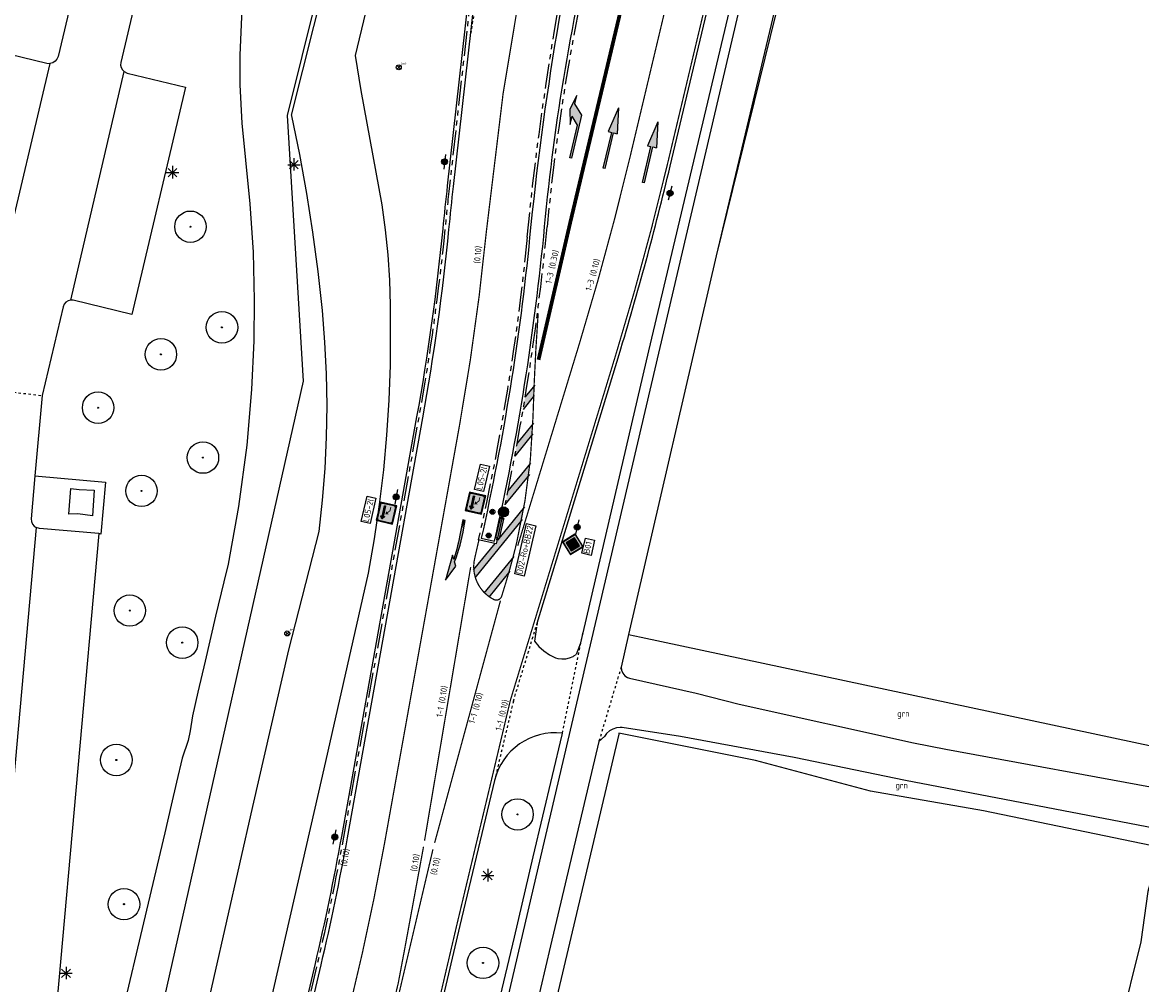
# Model space of a CAD drawing. Header units: metres. Extents: x 116958 to 118326, y 475500 to 477904.
# Tile 64 of 256: x 117459 to 117549, y 476236 to 476313. Entities that reach past the tile are written whole.
import ezdxf

# ---------------------------------------------------------------- set-up
doc = ezdxf.new("R2010")
doc.units = ezdxf.units.M
doc.header["$LTSCALE"] = 0.2
for name, pattern in [('200-1-1', [10, 5, -5]), ('200-1-3', [20, 5, -15]), ('MATGRENS', [2, 1, -1]), ('VH-TROTTOIRBAND_180-200', [20, 10, -2, 2, -2, 2, -2])]:
    doc.linetypes.add(name, pattern=pattern)
doc.layers.get('0').update_dxf_attribs({"color": 6})
for name, color, linetype in [('B-WE-GR-BOOM-G', 252, 'Continuous'), ('B-WE-GR-GROENVOORZIENING-GV', 252, 'Continuous'), ('B-WE-GW-WATERGANG_INSTEEK-G', 252, 'Continuous'), ('B-WE-IE-MEUBILAIR-G', 252, 'Continuous'), ('B-WE-IE-MEUBILAIR_WEGMEUBILAIR_LICHTMAST-G', 252, 'Continuous'), ('B-WE-IE-TERREINAFSCHEIDING_KUNSTMATIG_HEKWERK-G', 252, 'HEKWERK'), ('B-WE-OG-BEBOUWING-GV', 252, 'Continuous'), ('B-WE-VH-MATERIAALGRENS-G', 252, 'MATGRENS'), ('B-WE-VH-VERHARDING_ASFALT-GV', 252, 'Continuous'), ('N-WE-IE-MEUBILAIR_WEGMEUBILAIR_LICHTMAST-G', 2, 'Continuous'), ('N-WE-IE-MEUBILAIR_WEGMEUBILAIR_VERKEERSBORD-G', 7, 'Continuous'), ('N-WE-IE-MEUBILAIR_WEGMEUBILAIR_VERKEERSBORD-PAAL', 2, 'Continuous'), ('N-WE-VH-GOOT_TEGEL-300', 251, 'Continuous'), ('N-WE-VH-KANTOPSLUITING_ACHTERKANTBAND-G', 251, 'Continuous'), ('N-WE-VH-KANTOPSLUITING_TROTTOIRBAND_180 200-G', 251, 'VH-TROTTOIRBAND_180-200'), ('N-WE-VH-MATERIAALGRENS-G', 251, 'MATGRENS'), ('N-WE-VH-VERHARDING_KANT_ASFALT-G', 251, 'Continuous'), ('N-WE-VW-MARKERING_LANGS_STREEP_100_100_015-G', 1, '200-1-1'), ('N-WE-VW-MARKERING_LANGS_STREEP_100_300_010-G', 1, '200-1-3'), ('N-WE-VW-MARKERING_LANGS_STREEP_100_300_030-G', 1, '200-1-3'), ('N-WE-VW-MARKERING_LANGS_STREEP_GETROKKEN_010-G', 1, 'Continuous'), ('N-WE-VW-MARKERING_LANGS_STREEP_GETROKKEN_3X010-G', 1, 'Continuous'), ('N-WE-VW-MARKERING_PIJL-S', 1, 'Continuous'), ('N-WE-VW-MARKERING_TEKST-G', 7, 'Continuous'), ('N-WE-VW-MARKERING_VLAKKEN-V', 1, 'Continuous'), ('to-xx-bibcontour', 7, 'Continuous'), ('to-xx-bibkleur', 7, 'Continuous'), ('X-XX-WERKGRENS-G', 4, 'WERKGRENS')]:
    doc.layers.add(name, color=color, linetype=linetype)
doc.styles.get("Standard").update_dxf_attribs({"font": 'isocp.shx'})
doc.linetypes.add('HEKWERK', pattern='A,5,-1,[103,standaard.shx,S=0.5,R=0,X=0,Y=0],-1', length=7)
doc.linetypes.add('WERKGRENS', pattern='A,5,-2,[100,standaard.shx,S=1,R=0,X=0,Y=0],-2', length=9)

# ---------------------------------------------------------------- blocks, each defined once
blk = doc.blocks.new('CELQ211865')
for p, q in [((-0.5, 0), (0.5, 0)), ((0.354, -0.336), (-0.354, 0.336)), ((0.354, 0.336), (-0.354, -0.336)), ((-0.001, 0.526), (0, -0.474))]:
    blk.add_line(p, q)
blk = doc.blocks.new('Brandkr')
for p, q in [((-141, 141), (141, -141)), ((-141, -141), (141, 141))]:
    blk.add_line(p, q)
blk.add_circle((0, 0), 200)
at = {"oblique": 15}
blk.add_text('brk', height=180, dxfattribs=at).set_placement((172, 218))
blk = doc.blocks.new('Bestboom')
h = blk.add_hatch(color=256)
h.dxf.hatch_style = 1
h.paths.add_polyline_path([(41, 0, 1), (-41, 0, 1)])
for radius in [1260, 41.1]:
    blk.add_circle((0, 0), radius)
blk = doc.blocks.new('BGT_GR')
at = {"insert": (0.043, 0.019), "char_height": 0.1, "attachment_point": 5, "line_spacing_factor": 0.8}
blk.add_mtext('{\\C256;grn}', dxfattribs=at)
blk = doc.blocks.new('N-SVW-MARKERING_PIJL_LA_5.0')
at = {"layer": 'N-WE-VW-MARKERING_PIJL-S'}
blk.add_hatch(color=256, dxfattribs=at).paths.add_polyline_path([(3.55, -0.075), (0, -0.075), (0, 0.075), (2.696, 0.075), (3.296, 0.675), (2.6, 0.675), (3.8, 0.975), (5, 0.675), (4.3, 0.675)])
for p, q in [((3.8, 0.975), (2.6, 0.675)), ((5, 0.675), (3.8, 0.975)), ((0, 0.075), (2.696, 0.075)), ((0, -0.075), (0, 0.075)), ((2.6, 0.675), (3.296, 0.675)), ((2.696, 0.075), (3.296, 0.675)), ((3.55, -0.075), (4.3, 0.675)), ((4.3, 0.675), (5, 0.675)), ((0, -0.075), (3.55, -0.075))]:
    blk.add_line(p, q, dxfattribs=at)
blk = doc.blocks.new('N-SVW-MARKERING_PIJL_RD_5.0')
at = {"layer": 'N-WE-VW-MARKERING_PIJL-S'}
blk.add_hatch(color=256, dxfattribs=at).paths.add_polyline_path([(2.95, -0.375), (2.95, -0.075), (0, -0.075), (0, 0.075), (2.95, 0.075), (2.95, 0.375), (5, 0)])
for p, q in [((0, 0.075), (2.95, 0.075)), ((0, -0.075), (0, 0.075)), ((2.95, 0.375), (2.95, 0.075)), ((5, 0), (2.95, 0.375)), ((5, 0), (2.95, -0.375)), ((0, -0.075), (2.95, -0.075)), ((2.95, -0.075), (2.95, -0.375))]:
    blk.add_line(p, q, dxfattribs=at)
blk = doc.blocks.new('Symblm')
h = blk.add_hatch(color=256)
edge = h.paths.add_edge_path()
edge.add_arc((0, 0), 241, 0, 360)
blk.add_line((-590, 0), (590, 0))
blk.add_circle((0, 0), 241)
blk = doc.blocks.new('D02ro_BB22')
at = {"layer": 'to-xx-bibkleur'}
h = blk.add_hatch(color=150, dxfattribs=at)
h.dxf.hatch_style = 1
h.paths.add_polyline_path([(0.2, 1.15, 1), (-0.2, 1.15, 1)])
h.paths.add_polyline_path([(-0.19, 1.15, -1), (0.19, 1.15, -1)], flags=16)
h.paths.add_polyline_path([(-0.183, 1.15, -1), (0.183, 1.15, -1)], flags=0)
h.paths.add_polyline_path([(-0.019, 1.006), (-0.019, 1.133, 0.222669), (-0.049, 1.183), (-0.039, 1.14), (-0.039, 1.137), (-0.041, 1.135), (-0.042, 1.132), (-0.047, 1.132), (-0.134, 1.197), (-0.137, 1.2), (-0.137, 1.202), (-0.137, 1.204), (-0.134, 1.207), (-0.047, 1.272), (-0.042, 1.272), (-0.041, 1.27), (-0.039, 1.267), (-0.039, 1.264), (-0.049, 1.221, -0.281264), (0.001, 1.187, -0.281264), (0.051, 1.221), (0.04, 1.264), (0.041, 1.267), (0.042, 1.27), (0.044, 1.272), (0.048, 1.272), (0.136, 1.207), (0.138, 1.204), (0.139, 1.202), (0.138, 1.2), (0.136, 1.197), (0.048, 1.132), (0.044, 1.132), (0.042, 1.135), (0.041, 1.137), (0.04, 1.14), (0.051, 1.183, 0.222669), (0.02, 1.133), (0.02, 1.006)], flags=0)
h = blk.add_hatch(color=255, dxfattribs=at)
h.paths.add_polyline_path([(-0.112, 1.094), (-0.112, 1.089), (-0.112, 1.084), (-0.105, 1.077), (-0.101, 1.076), (0.087, 1.043), (0.095, 1.043), (0.101, 1.046), (0.104, 1.052), (0.104, 1.06), (0.07, 1.248), (0.069, 1.252), (0.062, 1.259), (0.057, 1.259), (0.053, 1.259), (0.003, 1.188), (-0.075, 1.266), (-0.119, 1.221), (-0.042, 1.144)], flags=0)
edge = h.paths.add_edge_path(flags=16)
edge.add_arc((0, 1.15), 0.183, 0, 360)
edge = h.paths.add_edge_path()
edge.add_arc((0, 1.15), 0.19, 0, 360)
h = blk.add_hatch(color=150, dxfattribs=at)
h.dxf.hatch_style = 1
h.paths.add_polyline_path([(-0.183, 1.15, 1), (0.183, 1.15, 1)])
h.paths.add_polyline_path([(0.104, 1.06), (0.104, 1.052), (0.101, 1.046), (0.095, 1.043), (0.087, 1.043), (-0.101, 1.076), (-0.105, 1.077), (-0.112, 1.084), (-0.112, 1.089), (-0.112, 1.094), (-0.042, 1.144), (-0.119, 1.221), (-0.075, 1.266), (0.003, 1.188), (0.053, 1.259), (0.057, 1.259), (0.062, 1.259), (0.069, 1.252), (0.07, 1.248)], flags=16)
for color, points in [(250, [(-0.08, 0.875), (0.08, 0.875), (0.08, 0.9), (-0.08, 0.9)]), (253, [(-0.025, 0.9), (0.025, 0.9), (0.025, 0.95), (-0.025, 0.95)]), (50, [(-0.08, 0.075), (0.08, 0.075), (0.08, 0.875), (-0.08, 0.875)]), (253, [(-0.025, 0), (0.025, 0), (0.025, 0.075), (-0.025, 0.075)])]:
    blk.add_hatch(color=color, dxfattribs=at).paths.add_polyline_path(points)
at = {"layer": 'to-xx-bibcontour', "color": 7}
for points in [[(-0.112, 1.094), (-0.112, 1.089), (-0.112, 1.084), (-0.105, 1.077), (-0.101, 1.076), (0.087, 1.043), (0.095, 1.043), (0.101, 1.046), (0.104, 1.052), (0.104, 1.06), (0.07, 1.248), (0.069, 1.252), (0.062, 1.259), (0.057, 1.259), (0.053, 1.259), (0.003, 1.188), (-0.075, 1.266), (-0.119, 1.221), (-0.042, 1.144)], [(-0.08, 0.875), (0.08, 0.875), (0.08, 0.9), (-0.08, 0.9)], [(-0.025, 0.9), (0.025, 0.9), (0.025, 0.95), (-0.025, 0.95)], [(-0.08, 0.075), (0.08, 0.075), (0.08, 0.875), (-0.08, 0.875)], [(-0.025, 0), (0.025, 0), (0.025, 0.075), (-0.025, 0.075)]]:
    blk.add_lwpolyline(points, close=True, dxfattribs=at)
for radius in [0.2, 0.19, 0.183]:
    blk.add_circle((0, 1.15), radius, dxfattribs=at)
at = {"layer": 'to-xx-bibkleur', "color": 255}
blk.add_lwpolyline([(-0.112, 1.094), (-0.112, 1.089), (-0.112, 1.084), (-0.105, 1.077), (-0.101, 1.076), (0.087, 1.043), (0.095, 1.043), (0.101, 1.046), (0.104, 1.052), (0.104, 1.06), (0.07, 1.248), (0.069, 1.252), (0.062, 1.259), (0.057, 1.259), (0.053, 1.259), (0.003, 1.188), (-0.075, 1.266), (-0.119, 1.221), (-0.042, 1.144)], close=True, dxfattribs=at)
at = {"layer": 'to-xx-bibkleur', "color": 250}
for points in [[(-0.08, 0.875), (0.08, 0.875), (0.08, 0.9), (-0.08, 0.9)], [(-0.025, 0.9), (0.025, 0.9), (0.025, 0.95), (-0.025, 0.95)], [(-0.08, 0.075), (0.08, 0.075), (0.08, 0.875), (-0.08, 0.875)], [(-0.025, 0), (0.025, 0), (0.025, 0.075), (-0.025, 0.075)]]:
    blk.add_lwpolyline(points, close=True, dxfattribs=at)
at = {"layer": 'to-xx-bibkleur', "color": 150}
blk.add_circle((0, 1.15), 0.2, dxfattribs=at)
at = {"layer": 'to-xx-bibkleur', "color": 255}
for radius in [0.19, 0.183]:
    blk.add_circle((0, 1.15), radius, dxfattribs=at)
blk = doc.blocks.new('B01')
at = {"layer": 'to-xx-bibkleur'}
h = blk.add_hatch(color=250, dxfattribs=at)
h.paths.add_polyline_path([(0.407, 0.431), (0.017, 0.821), (0.009, 0.826), (0, 0.828), (-0.009, 0.826), (-0.017, 0.821), (-0.407, 0.431), (-0.413, 0.423), (-0.414, 0.414), (-0.412, 0.405), (-0.407, 0.397), (-0.017, 0.007), (-0.009, 0.002), (0, 0), (0.009, 0.002), (0.017, 0.007), (0.407, 0.397), (0.412, 0.405), (0.414, 0.414), (0.412, 0.423)])
h.paths.add_polyline_path([(0.021, 0.031), (0.011, 0.024), (0, 0.022), (-0.011, 0.024), (-0.021, 0.031), (-0.383, 0.393), (-0.39, 0.403), (-0.392, 0.414), (-0.39, 0.425), (-0.383, 0.435), (-0.021, 0.797), (-0.011, 0.804), (-0.006, 0.806), (0, 0.806), (0.011, 0.804), (0.017, 0.801), (0.021, 0.797), (0.383, 0.435), (0.387, 0.431), (0.39, 0.425), (0.392, 0.42), (0.392, 0.414), (0.392, 0.409), (0.39, 0.403), (0.383, 0.393)], flags=16)
h = blk.add_hatch(color=255, dxfattribs=at)
h.paths.add_polyline_path([(0.021, 0.797), (0.017, 0.801), (0.011, 0.804), (0, 0.806), (-0.006, 0.806), (-0.011, 0.804), (-0.021, 0.797), (-0.383, 0.435), (-0.39, 0.425), (-0.392, 0.414), (-0.39, 0.403), (-0.383, 0.393), (-0.021, 0.031), (-0.011, 0.024), (0, 0.022), (0.011, 0.024), (0.021, 0.031), (0.383, 0.393), (0.39, 0.403), (0.392, 0.409), (0.392, 0.414), (0.392, 0.42), (0.39, 0.425), (0.387, 0.431), (0.383, 0.435)])
h.paths.add_polyline_path([(0.272, 0.414), (0, 0.141), (-0.273, 0.414), (0, 0.687)], flags=16)
blk.add_hatch(color=50, dxfattribs=at).paths.add_polyline_path([(0, 0.687), (-0.273, 0.414), (0, 0.141), (0.272, 0.414)])
at = {"layer": 'to-xx-bibcontour', "color": 7}
for points in [[(0.407, 0.431), (0.017, 0.821), (0.009, 0.826), (0, 0.828), (-0.009, 0.826), (-0.017, 0.821), (-0.407, 0.431), (-0.413, 0.423), (-0.414, 0.414), (-0.412, 0.405), (-0.407, 0.397), (-0.017, 0.007), (-0.009, 0.002), (0, 0), (0.009, 0.002), (0.017, 0.007), (0.407, 0.397), (0.412, 0.405), (0.414, 0.414), (0.412, 0.423), (0.407, 0.431)], [(0.021, 0.031), (0.011, 0.024), (0, 0.022), (-0.011, 0.024), (-0.021, 0.031), (-0.383, 0.393), (-0.39, 0.403), (-0.392, 0.414), (-0.39, 0.425), (-0.383, 0.435), (-0.021, 0.797), (-0.011, 0.804), (-0.006, 0.806), (0, 0.806), (0.011, 0.804), (0.017, 0.801), (0.021, 0.797), (0.383, 0.435), (0.387, 0.431), (0.39, 0.425), (0.392, 0.42), (0.392, 0.414), (0.392, 0.409), (0.39, 0.403), (0.383, 0.393), (0.021, 0.031)], [(0, 0.687), (-0.273, 0.414), (0, 0.141), (0.272, 0.414), (0, 0.687)]]:
    blk.add_lwpolyline(points, dxfattribs=at)
at = {"layer": 'to-xx-bibkleur', "color": 250}
for points in [[(0.407, 0.431), (0.017, 0.821), (0.009, 0.826), (0, 0.828), (-0.009, 0.826), (-0.017, 0.821), (-0.407, 0.431), (-0.413, 0.423), (-0.414, 0.414), (-0.412, 0.405), (-0.407, 0.397), (-0.017, 0.007), (-0.009, 0.002), (0, 0), (0.009, 0.002), (0.017, 0.007), (0.407, 0.397), (0.412, 0.405), (0.414, 0.414), (0.412, 0.423), (0.407, 0.431)], [(0.021, 0.031), (0.011, 0.024), (0, 0.022), (-0.011, 0.024), (-0.021, 0.031), (-0.383, 0.393), (-0.39, 0.403), (-0.392, 0.414), (-0.39, 0.425), (-0.383, 0.435), (-0.021, 0.797), (-0.011, 0.804), (-0.006, 0.806), (0, 0.806), (0.011, 0.804), (0.017, 0.801), (0.021, 0.797), (0.383, 0.435), (0.387, 0.431), (0.39, 0.425), (0.392, 0.42), (0.392, 0.414), (0.392, 0.409), (0.39, 0.403), (0.383, 0.393), (0.021, 0.031)]]:
    blk.add_lwpolyline(points, dxfattribs=at)
at = {"layer": 'to-xx-bibkleur', "color": 50}
blk.add_lwpolyline([(0, 0.687), (-0.273, 0.414), (0, 0.141), (0.272, 0.414), (0, 0.687)], dxfattribs=at)
blk = doc.blocks.new('L05-2l')
at = {"layer": 'to-xx-bibkleur'}
h = blk.add_hatch(color=150, dxfattribs=at)
h.paths.add_polyline_path([(0.337, 0.375), (-0.338, 0.375), (-0.338, -0.375), (0.337, -0.375)])
h.paths.add_polyline_path([(0.236, -0.364), (-0.236, -0.364, -0.414214), (-0.326, -0.274), (-0.326, 0.274, -0.414214), (-0.236, 0.364), (0.236, 0.364, -0.414214), (0.326, 0.274), (0.326, -0.274, -0.414214)], flags=16)
h.paths.add_polyline_path([(0.236, -0.345), (-0.236, -0.345, -0.414214), (-0.308, -0.274), (-0.308, 0.274, -0.414214), (-0.236, 0.345), (0.236, 0.345, -0.414214), (0.307, 0.274), (0.307, -0.274, -0.414214)], flags=0)
h.paths.add_polyline_path([(0.137, -0.27), (0.1, -0.27), (0.1, -0.02), (0.1, -0.002), (0.1, 0.169), (0.053, 0.158), (0.047, 0.159), (0.044, 0.164), (0.044, 0.167), (0.045, 0.169), (0.113, 0.268), (0.118, 0.27), (0.121, 0.269), (0.124, 0.267), (0.192, 0.17), (0.193, 0.164), (0.19, 0.16), (0.184, 0.159), (0.137, 0.169)], flags=0)
h.paths.add_polyline_path([(0.021, -0.07), (0.015, -0.072), (0.01, -0.069), (-0.019, -0.031), (-0.065, -0.088), (-0.1, -0.13), (-0.1, -0.27), (-0.138, -0.27), (-0.138, -0.117), (-0.103, -0.074), (-0.048, -0.007), (-0.091, 0.014), (-0.095, 0.018), (-0.094, 0.024), (-0.09, 0.028), (0.024, 0.06), (0.028, 0.06), (0.031, 0.058), (0.033, 0.054), (0.023, -0.065), (0.022, -0.068)], flags=0)
h = blk.add_hatch(color=255, dxfattribs=at)
edge = h.paths.add_edge_path(flags=16)
edge.add_line((-0.308, 0.274), (-0.308, -0.274))
edge.add_arc((-0.236, -0.274), 0.0712, 180, 270)
edge.add_line((-0.236, -0.345), (0.236, -0.345))
edge.add_arc((0.236, -0.274), 0.0712, 270, 360)
edge.add_line((0.307, -0.274), (0.307, 0.274))
edge.add_arc((0.236, 0.274), 0.0712, 0, 90)
edge.add_line((0.236, 0.345), (-0.236, 0.345))
edge.add_arc((-0.236, 0.274), 0.0712, 90, 180)
edge = h.paths.add_edge_path()
edge.add_line((-0.326, 0.274), (-0.326, -0.274))
edge.add_arc((-0.236, -0.274), 0.09, 180, 270)
edge.add_line((-0.236, -0.364), (0.236, -0.364))
edge.add_arc((0.236, -0.274), 0.09, 270, 360)
edge.add_line((0.326, -0.274), (0.326, 0.274))
edge.add_arc((0.236, 0.274), 0.09, 0, 90)
edge.add_line((0.236, 0.364), (-0.236, 0.364))
edge.add_arc((-0.236, 0.274), 0.09, 90, 180)
h = blk.add_hatch(color=255, dxfattribs=at)
h.paths.add_polyline_path([(0.1, -0.02), (0.1, -0.002), (0.1, 0.169), (0.053, 0.158), (0.047, 0.159), (0.044, 0.164), (0.044, 0.167), (0.045, 0.169), (0.112, 0.267), (0.114, 0.268), (0.118, 0.27), (0.121, 0.269), (0.124, 0.267), (0.192, 0.17), (0.193, 0.164), (0.19, 0.16), (0.184, 0.159), (0.137, 0.169), (0.137, -0.27), (0.1, -0.27)])
h.paths.add_polyline_path([(-0.103, -0.074), (-0.138, -0.117), (-0.138, -0.27), (-0.1, -0.27), (-0.1, -0.13), (-0.065, -0.088), (-0.019, -0.031), (0.01, -0.069), (0.015, -0.072), (0.021, -0.07), (0.022, -0.068), (0.023, -0.065), (0.033, 0.052), (0.033, 0.055), (0.031, 0.058), (0.028, 0.06), (0.024, 0.06), (-0.09, 0.028), (-0.094, 0.024), (-0.095, 0.018), (-0.091, 0.014), (-0.048, -0.007)])
at = {"layer": 'to-xx-bibkleur', "color": 150, "flags": 128}
blk.add_lwpolyline([(-0.338, -0.375), (0.337, -0.375), (0.337, 0.375), (-0.338, 0.375)], close=True, dxfattribs=at)
at = {"layer": 'to-xx-bibkleur', "color": 255, "flags": 128}
for points in [[(-0.326, 0.274), (-0.326, -0.274, 0.414214), (-0.236, -0.364), (0.236, -0.364, 0.414214), (0.326, -0.274), (0.326, 0.274, 0.414214), (0.236, 0.364), (-0.236, 0.364, 0.414214)], [(-0.308, 0.274), (-0.308, -0.274, 0.414214), (-0.236, -0.345), (0.236, -0.345, 0.414214), (0.307, -0.274), (0.307, 0.274, 0.414214), (0.236, 0.345), (-0.236, 0.345, 0.414214)]]:
    blk.add_lwpolyline(points, format="xyb", close=True, dxfattribs=at)
at = {"layer": 'to-xx-bibkleur', "color": 255}
blk.add_lwpolyline([(0.1, -0.02), (0.1, -0.002), (0.1, 0.169), (0.053, 0.158), (0.047, 0.159), (0.044, 0.164), (0.044, 0.167), (0.045, 0.169), (0.112, 0.267), (0.114, 0.268), (0.118, 0.27), (0.121, 0.269), (0.124, 0.267), (0.192, 0.17), (0.193, 0.164), (0.19, 0.16), (0.184, 0.159), (0.137, 0.169), (0.137, -0.27), (0.1, -0.27)], close=True, dxfattribs=at)
blk = doc.blocks.new('*U67', base_point=(-2480, 1310))
at = {"color": 0}
for points in [[(-2480, 1310), (-2480, 1100), (-1520, 1100)], [(-2480, 1310), (-1520, 1100), (-376, 1100)], [(947, 1047), (-1880, 1310), (-2480, 1310)], [(947, 1047), (-2480, 1310), (-376, 1100)], [(947, 1047), (-1702, 1309), (-1880, 1310)], [(947, 1047), (-1525, 1306), (-1702, 1309)], [(947, 1047), (-1347, 1301), (-1525, 1306)], [(-376, 1100), (-1520, 1100), (-1234, 1098)], [(947, 1047), (-1169, 1293), (-1347, 1301)], [(-376, 1100), (-1234, 1098), (-949, 1091)], [(947, 1047), (-992, 1284), (-1169, 1293)], [(947, 1047), (-815, 1273), (-992, 1284)], [(-376, 1100), (-949, 1091), (-664, 1079)], [(947, 1047), (-637, 1259), (-815, 1273)], [(-376, 1100), (-664, 1079), (-378, 1063)], [(947, 1047), (-460, 1244), (-637, 1259)], [(947, 1047), (-284, 1226), (-460, 1244)], [(-376, 1100), (-378, 1063), (-94, 1042)], [(-376, 1100), (-94, 1042), (191, 1016)], [(-376, 1100), (191, 1016), (475, 986)], [(-376, 1100), (475, 986), (758, 951)], [(-376, 1100), (758, 951), (947, 1047)], [(947, 1047), (-107, 1207), (-284, 1226)], [(947, 1047), (69, 1185), (-107, 1207)], [(947, 1047), (246, 1162), (69, 1185)], [(947, 1047), (421, 1136), (246, 1162)], [(947, 1047), (597, 1108), (421, 1136)], [(758, 951), (440, 790), (2520, 590)], [(947, 1047), (772, 1078), (597, 1108)], [(758, 951), (2520, 590), (947, 1047)], [(2520, 590), (1270, 1210), (947, 1047)]]:
    blk.add_solid(points, dxfattribs=at)
blk = doc.blocks.new('P_verd_r')
blk.add_lwpolyline([(0, 105), (0, -105), (960, -105, -0.032651), (3238, -254), (2920, -415), (5000, -615), (3750, 5), (3427, -158, 0.046493), (600, 105)], format="xyb", close=True)
blk.add_blockref('*U67', (0, 105))
blk = doc.blocks.new('Vb')
blk.add_lwpolyline([(125, -138), (-127, -138), (0, 185), (114, -100), (-71, -100), (0, 100), (56, -60), (-13, -60), (0, -20), (1, 30)])
blk.add_circle((0, 0), 200)

msp = doc.modelspace()

# ---------------------------------------------------------------- hatches: boundary and pattern name
at = {"layer": 'N-WE-VW-MARKERING_VLAKKEN-V'}
h = msp.add_hatch(color=256, dxfattribs=at)
h.dxf.hatch_style = 1
h.paths.add_polyline_path([(117496.077, 476267.092, 0.04246), (117496.458, 476266.767), (117498.038, 476268.708, 0.0062), (117498.367, 476269.902)])
h.paths.add_polyline_path([(117495.231, 476268.968, 0.055961), (117495.348, 476268.321), (117499.044, 476272.858, 0.005229), (117499.236, 476273.885), (117497.292, 476271.499), (117497.276, 476271.432), (117497.244, 476271.439), (117497.119, 476271.287, -0.000383), (117497.052, 476270.988), (117496.903, 476271.022)])
h.paths.add_polyline_path([(117497.966, 476275.241, -0.001353), (117497.747, 476274.181), (117499.623, 476276.484, 0.004627), (117499.726, 476277.403)])
h.paths.add_polyline_path([(117498.705, 476279.065, -0.001304), (117498.514, 476278.039), (117499.913, 476279.756, 0.004211), (117499.953, 476280.597)])
h.paths.add_polyline_path([(117499.348, 476282.77, -0.001261), (117499.182, 476281.775), (117500.027, 476282.812, -0.001041), (117500.06, 476283.644)])

# ---------------------------------------------------------------- linework, layer by layer
at = {"layer": 'B-WE-GR-GROENVOORZIENING-GV', "flags": 128}
msp.add_lwpolyline([(117476.647, 476313.86), (117476.474, 476310.169), (117476.483, 476307.783), (117476.635, 476304.711), (117476.933, 476301.739), (117477.287, 476298.245), (117477.536, 476294.363), (117477.634, 476290.516), (117477.602, 476287.28), (117477.422, 476283.363), (117477.03, 476278.912), (117476.361, 476273.985), (117475.542, 476269.382), (117475.206, 476267.959), (117474.539, 476265.207), (117473.703, 476261.598), (117473.116, 476259.113), (117472.671, 476257.227), (117472.485, 476256.02), (117472.339, 476255.238), (117471.866, 476253.818), (117471.413, 476251.901), (117470.979, 476250.064), (117470.455, 476247.846), (117465.367, 476226.311)], dxfattribs=at)
at = {"layer": 'B-WE-GW-WATERGANG_INSTEEK-G', "flags": 128}
msp.add_lwpolyline([(117550.259, 476246.663), (117550.139, 476246.33), (117549.242, 476243.131), (117548.688, 476239.1), (117547.019, 476232.329), (117545.961, 476226.898), (117544.899, 476222.815), (117542.255, 476214.499), (117539.442, 476206.006), (117536.487, 476197.396), (117534.364, 476191.717), (117533.008, 476188.273), (117531.271, 476182.168), (117530.583, 476180.343), (117529.171, 476178.486)], dxfattribs=at)
at = {"layer": 'B-WE-IE-TERREINAFSCHEIDING_KUNSTMATIG_HEKWERK-G', "flags": 128}
for points in [[(117546.865, 476421.845), (117546.865, 476421.845), (117546.002, 476419.619), (117545.203, 476417.369), (117544.469, 476415.096), (117543.8, 476412.804), (117542.441, 476406.938), (117514.657, 476294.077)], [(117507.642, 476263.727), (117508.639, 476263.523), (117551.4, 476254.423)], [(117506.843, 476255.744), (117498.936, 476222.259), (117496.408, 476211.496), (117496.015, 476210.008), (117491.428, 476190.291), (117491.368, 476190.035), (117498.636, 476187.739), (117500, 476187.018)], [(117550.259, 476246.663), (117536.084, 476249.597), (117527.013, 476251.179), (117517.819, 476253.651), (117506.865, 476255.837), (117506.843, 476255.744)]]:
    msp.add_lwpolyline(points, dxfattribs=at)
at = {"layer": 'B-WE-OG-BEBOUWING-GV', "flags": 128}
msp.add_lwpolyline([(117464.669, 476273.257), (117463.491, 476273.402), (117462.781, 476273.384), (117462.928, 476275.437), (117463.598, 476275.344), (117464.807, 476275.299), (117464.669, 476273.257)], dxfattribs=at)
at = {"layer": 'B-WE-VH-MATERIAALGRENS-G'}
for p, q in [((117500.311, 476264.656), (117500.254, 476264.318)), ((117502.336, 476255.827), (117503.975, 476263.832)), ((117503.255, 476262.018), (117503.462, 476262.15))]:
    msp.add_line(p, q, dxfattribs=at)
at = {"layer": 'B-WE-VH-MATERIAALGRENS-G', "flags": 128}
for points in [[(117450.391, 476284.064), (117460.633, 476282.889)], [(117507.04, 476261.124), (117505.257, 476255.172)]]:
    msp.add_lwpolyline(points, dxfattribs=at)
at = {"layer": 'B-WE-VH-VERHARDING_ASFALT-GV'}
for p, q in [((117525.602, 476340.135), (117514.657, 476294.077)), ((117463.667, 476317.456), (117461.912, 476310.061)), ((117468.239, 476315.1), (117466.933, 476309.574)), ((117456.884, 476310.516), (117461.014, 476309.508)), ((117461.821, 476309.85), (117461.672, 476309.676)), ((117461.912, 476310.061), (117461.821, 476309.85)), ((117461.256, 476309.496), (117457.493, 476293.533)), ((117461.014, 476309.508), (117461.256, 476309.496)), ((117461.478, 476309.554), (117461.256, 476309.496)), ((117461.672, 476309.676), (117461.478, 476309.554)), ((117462.921, 476290.53), (117467.208, 476308.849)), ((117466.933, 476309.574), (117466.922, 476309.371)), ((117466.922, 476309.371), (117466.967, 476309.172)), ((117466.967, 476309.172), (117467.065, 476308.994)), ((117467.065, 476308.994), (117467.208, 476308.849)), ((117467.208, 476308.849), (117467.449, 476308.729)), ((117467.449, 476308.729), (117472.112, 476307.593)), ((117472.112, 476307.593), (117467.827, 476289.39)), ((117514.657, 476294.077), (117507.642, 476263.727)), ((117462.303, 476290.007), (117460.633, 476282.889)), ((117462.391, 476290.202), (117462.303, 476290.007)), ((117462.532, 476290.363), (117462.391, 476290.202)), ((117462.714, 476290.476), (117462.532, 476290.363)), ((117462.921, 476290.53), (117462.714, 476290.476)), ((117463.109, 476290.526), (117462.921, 476290.53)), ((117467.827, 476289.39), (117463.109, 476290.526)), ((117460.633, 476282.889), (117460.05, 476276.439)), ((117460.05, 476276.439), (117459.756, 476272.996)), ((117460.05, 476276.439), (117465.699, 476275.945)), ((117465.699, 476275.945), (117465.338, 476271.783)), ((117459.756, 476272.996), (117459.774, 476272.784)), ((117460.162, 476272.3), (117456.77, 476234.586)), ((117459.774, 476272.784), (117459.854, 476272.586)), ((117459.854, 476272.586), (117459.987, 476272.42)), ((117459.987, 476272.42), (117460.162, 476272.3)), ((117460.412, 476272.23), (117460.162, 476272.3)), ((117465.182, 476271.822), (117460.412, 476272.23)), ((117465.182, 476271.822), (117461.817, 476234.21)), ((117465.338, 476271.783), (117465.182, 476271.822)), ((117500.254, 476264.318), (117500.096, 476263.2)), ((117507.642, 476263.727), (117507.04, 476261.124)), ((117507.04, 476261.124), (117507.071, 476260.865)), ((117507.071, 476260.865), (117507.176, 476260.625)), ((117507.176, 476260.625), (117507.344, 476260.425)), ((117507.344, 476260.425), (117507.562, 476260.281)), ((117507.562, 476260.281), (117507.707, 476260.248)), ((117507.707, 476260.248), (117513.048, 476259.042)), ((117513.048, 476259.042), (117516.49, 476258.143)), ((117516.49, 476258.143), (117530.479, 476255.065)), ((117506.109, 476256.004), (117505.878, 476255.802)), ((117506.375, 476256.157), (117506.109, 476256.004)), ((117506.667, 476256.254), (117506.375, 476256.157)), ((117506.972, 476256.29), (117506.667, 476256.254)), ((117507.115, 476256.286), (117506.972, 476256.29)), ((117511.786, 476255.562), (117507.115, 476256.286)), ((117505.257, 476255.172), (117501.382, 476238.783)), ((117505.692, 476255.557), (117505.257, 476255.172)), ((117505.878, 476255.802), (117505.692, 476255.557)), ((117520.913, 476253.878), (117511.786, 476255.562)), ((117530.479, 476255.065), (117533.057, 476254.533)), ((117533.057, 476254.533), (117553.893, 476250.721)), ((117529.837, 476252.025), (117520.913, 476253.878)), ((117550.419, 476248.091), (117529.837, 476252.025)), ((117501.382, 476238.783), (117500, 476232.948))]:
    msp.add_line(p, q, dxfattribs=at)
at = {"layer": 'B-WE-VH-VERHARDING_ASFALT-GV', "flags": 128}
for points in [[(117503.462, 476262.15), (117503.797, 476263.07), (117509.269, 476286.48), (117519.054, 476327.832), (117529.205, 476370.701), (117532.506, 476384.559), (117534.605, 476393.374), (117534.834, 476394.347)], [(117465.561, 476198.072), (117465.664, 476198.072), (117469.172, 476213.203), (117477.519, 476249.954), (117480.406, 476262.516), (117482.84, 476271.977), (117483.115, 476274.498), (117483.311, 476277.027), (117483.428, 476279.561), (117483.464, 476282.097), (117483.422, 476284.632), (117483.299, 476287.166), (117483.097, 476289.694), (117482.753, 476292.834), (117482.335, 476295.966), (117481.843, 476299.086), (117481.277, 476302.194), (117480.638, 476305.288), (117480.632, 476305.314), (117480.626, 476305.341), (117486.91, 476330.421)], [(117486.558, 476313.576), (117485.722, 476310.139), (117486.175, 476307.333), (117487.862, 476298.156), (117488.126, 476296.157), (117488.326, 476294.15), (117488.46, 476292.137), (117488.529, 476290.122), (117488.532, 476288.105), (117488.514, 476285.309), (117488.417, 476282.514), (117488.241, 476279.723), (117487.986, 476276.938), (117487.652, 476274.162), (117487.24, 476271.396), (117486.75, 476268.643), (117483.083, 476252.373), (117468.117, 476187.148), (117464.739, 476172.428), (117462.305, 476161.82), (117456.136, 476135.462), (117455.929, 476134.597)], [(117500.096, 476263.2), (117500.445, 476262.786), (117500.846, 476262.422), (117501.292, 476262.116), (117501.776, 476261.872), (117501.978, 476261.817), (117502.289, 476261.778), (117502.602, 476261.793), (117502.908, 476261.861), (117503.198, 476261.982), (117503.255, 476262.018)], [(117500, 476245.913), (117502.307, 476255.701), (117502.336, 476255.827)], [(117492.062, 476212.527), (117493.092, 476216.876), (117498.481, 476239.468), (117500, 476245.913)]]:
    msp.add_lwpolyline(points, dxfattribs=at)
at = {"layer": 'B-WE-VH-VERHARDING_ASFALT-GV'}
msp.add_arc((117501.752, 476250.861), 5, 83.28238, 166.55733, dxfattribs=at)
at = {"layer": 'N-WE-IE-MEUBILAIR_WEGMEUBILAIR_VERKEERSBORD-G'}
for points in [[(117495.291, 476275.368), (117495.766, 476277.398), (117496.481, 476277.231), (117496.006, 476275.201)], [(117486.198, 476272.785), (117486.673, 476274.815), (117487.388, 476274.648), (117486.913, 476272.618)], [(117498.506, 476268.587), (117499.45, 476272.625), (117500.204, 476272.448), (117499.26, 476268.411)], [(117503.891, 476270.241), (117504.176, 476271.46), (117504.914, 476271.287), (117504.629, 476270.068)]]:
    msp.add_lwpolyline(points, close=True, dxfattribs=at)
at = {"layer": 'N-WE-VH-GOOT_TEGEL-300', "flags": 128}
msp.add_lwpolyline([(117461.324, 476133.317), (117461.758, 476135.165, 0.01959), (117463.994, 476146.724), (117467.684, 476170.826, -0.019828), (117469.239, 476178.842), (117482.994, 476237.261, 0.013431), (117485.106, 476247.449), (117491.142, 476281.092, 0.019805), (117493.237, 476296.192, -0.003389), (117493.602, 476299.647), (117498.137, 476340.016), (117497.839, 476340.049)], format="xyb", dxfattribs=at)
at = {"layer": 'N-WE-VH-KANTOPSLUITING_ACHTERKANTBAND-G', "flags": 128}
for points in [[(117495.828, 476271.467), (117496.901, 476271.227, 0.031964), (117500.906, 476296.43, -0.036947), (117505.16, 476321.588), (117507.79, 476332.655), (117514.313, 476360.288), (117518.198, 476376.821, 0.066511), (117518.582, 476380.723, 0.876989), (117517.496, 476380.827, -0.001955), (117516.332, 476375.874)], [(117516.332, 476375.874), (117505.125, 476328.183, 0.033139), (117499.706, 476295.554)], [(117497.776, 476341.092), (117498.069, 476341.023), (117497.74, 476340.061), (117497.776, 476341.092), (117497.64, 476340.072), (117493.105, 476299.703, 0.003389), (117492.74, 476296.241, -0.019805), (117490.65, 476281.18), (117484.614, 476247.537, -0.013431), (117482.507, 476237.375), (117468.753, 476178.957, 0.019828), (117467.19, 476170.901), (117463.5, 476146.799, -0.01959), (117461.271, 476135.279), (117460.838, 476133.431)]]:
    msp.add_lwpolyline(points, format="xyb", dxfattribs=at)
at = {"layer": 'N-WE-VH-KANTOPSLUITING_ACHTERKANTBAND-G', "extrusion": (0, 0, -1), "flags": 128}
msp.add_lwpolyline([(-117499.706, 476295.554, 0.030678), (-117495.828, 476271.467)], format="xyb", dxfattribs=at)
at = {"layer": 'N-WE-VH-KANTOPSLUITING_TROTTOIRBAND_180 200-G', "flags": 128}
for points in [[(117499.507, 476295.573, -0.033139), (117504.93, 476328.228), (117516.138, 476375.92, 0.000514), (117516.448, 476377.222)], [(117461.032, 476133.386), (117461.466, 476135.234, 0.01959), (117463.697, 476146.769), (117467.388, 476170.871, -0.019828), (117468.947, 476178.911), (117482.702, 476237.33, 0.013431), (117484.811, 476247.502), (117490.846, 476281.145, 0.019805), (117492.939, 476296.221, -0.003389), (117493.304, 476299.681), (117497.839, 476340.049)]]:
    msp.add_lwpolyline(points, format="xyb", dxfattribs=at)
at = {"layer": 'N-WE-VH-KANTOPSLUITING_TROTTOIRBAND_180 200-G'}
msp.add_lwpolyline([(117518.393, 476376.776), (117514.508, 476360.242), (117507.985, 476332.609), (117505.355, 476321.541, 0.036949), (117501.105, 476296.412, -0.032214), (117497.052, 476270.988), (117495.589, 476271.315)], format="xyb", dxfattribs=at)
at = {"layer": 'N-WE-VH-KANTOPSLUITING_TROTTOIRBAND_180 200-G', "extrusion": (0, 0, -1), "flags": 128}
msp.add_lwpolyline([(-117499.507, 476295.573, 0.03093), (-117495.589, 476271.315)], format="xyb", dxfattribs=at)
at = {"layer": 'N-WE-VH-MATERIAALGRENS-G'}
for q in [(117500.311, 476264.656), (117496.889, 476252.024)]:
    msp.add_line((117498.402, 476258.397), q, dxfattribs=at)
msp.add_arc((117748.3, 476271.036), 256.6, 166.77527, 170.839, dxfattribs=at)
at = {"layer": 'N-WE-VH-VERHARDING_KANT_ASFALT-G', "flags": 128}
msp.add_lwpolyline([(117500.311, 476264.656), (117506.873, 476286.164, 0.015632), (117510.968, 476301.262), (117533.722, 476396.89, -0.589635), (117534.565, 476397.124)], format="xyb", dxfattribs=at)
msp.add_lwpolyline([(117496.889, 476252.024), (117494.117, 476240.428), (117487.812, 476213.536)], dxfattribs=at)
at = {"layer": 'N-WE-VW-MARKERING_LANGS_STREEP_100_100_015-G', "const_width": 0.1, "flags": 128}
for points in [[(117491.282, 476247.217), (117494.977, 476269.13)], [(117497.367, 476266.45), (117492.088, 476247.032)], [(117500.072, 476264.729), (117498.16, 476258.463), (117496.645, 476252.081)]]:
    msp.add_lwpolyline(points, dxfattribs=at)
at = {"layer": 'N-WE-VW-MARKERING_LANGS_STREEP_100_300_010-G', "const_width": 0.1, "flags": 128}
for points in [[(117530.671, 476398.324), (117507.775, 476302.097, -0.015495), (117503.717, 476287.128), (117498.75, 476270.848)], [(117472.571, 476178.44), (117480.383, 476213.082), (117485.274, 476233.854, 0.015498), (117488.059, 476246.919), (117492.135, 476269.64)]]:
    msp.add_lwpolyline(points, format="xyb", dxfattribs=at)
at = {"layer": 'N-WE-VW-MARKERING_LANGS_STREEP_100_300_030-G', "const_width": 0.3, "flags": 128}
msp.add_lwpolyline([(117518.487, 476362.022), (117502.974, 476296.815), (117500.416, 476285.749)], dxfattribs=at)
at = {"layer": 'N-WE-VW-MARKERING_LANGS_STREEP_GETROKKEN_010-G', "const_width": 0.1, "flags": 128}
for points in [[(117500.072, 476264.729), (117506.634, 476286.237, 0.015632), (117510.725, 476301.32), (117533.479, 476396.947)], [(117492.135, 476269.64), (117494.095, 476280.562, 0.019734), (117496.234, 476296.008, -0.033028), (117501.717, 476328.983), (117505.457, 476344.896), (117512.926, 476376.679, -0.016662), (117514.666, 476383.111, -0.016662)], [(117500.389, 476289.478, 0.010495), (117499.97, 476281.091)], [(117498.667, 476271.114, 0.050487), (117499.97, 476281.091, 0.050487)], [(117498.549, 476270.621, 0.002538), (117498.667, 476271.114, 0.002538)], [(117497.817, 476267.96, 0.013814), (117498.549, 476270.621, 0.013814)], [(117495.298, 476269.822, 0.34312), (117496.83, 476266.54, 0.34312)], [(117496.83, 476266.54, 0.466978), (117497.466, 476266.81, 0.466978)]]:
    msp.add_lwpolyline(points, format="xyb", dxfattribs=at)
for points in [[(117495.298, 476269.822), (117495.637, 476271.304)], [(117497.817, 476267.96), (117497.466, 476266.81)], [(117496.645, 476252.082), (117493.874, 476240.486), (117486.54, 476209.207), (117484.017, 476198.344)], [(117483.595, 476212.325), (117489.175, 476235.805), (117489.711, 476238.651), (117491.201, 476246.735)], [(117483.887, 476212.257), (117491.957, 476246.528)]]:
    msp.add_lwpolyline(points, dxfattribs=at)
at = {"layer": 'N-WE-VW-MARKERING_LANGS_STREEP_GETROKKEN_3X010-G'}
for p, q in [((117500.08, 476282.876), (117499.182, 476281.775)), ((117500.113, 476283.709), (117499.348, 476282.77)), ((117500.006, 476280.661), (117498.705, 476279.065)), ((117499.967, 476279.822), (117498.514, 476278.039)), ((117499.784, 476277.473), (117497.966, 476275.241)), ((117499.682, 476276.556), (117497.747, 476274.181)), ((117499.3, 476273.964), (117497.119, 476271.287)), ((117499.111, 476272.94), (117495.31, 476268.274)), ((117496.903, 476271.022), (117495.185, 476268.912)), ((117498.442, 476269.995), (117496.045, 476267.053)), ((117498.119, 476268.806), (117496.426, 476266.728)), ((117494.089, 476263.859), (117494.052, 476263.815))]:
    msp.add_line(p, q, dxfattribs=at)
at = {"layer": 'X-XX-WERKGRENS-G', "flags": 128}
msp.add_lwpolyline([(117645.966, 476862.608), (117634.975, 476865.215), (117637.549, 476876.062), (117633.091, 476878.039), (117638.284, 476901.007, 0.007003), (117641.226, 476914.924), (117644.773, 476932.942, -0.009477), (117648.775, 476951.419), (117682.14, 477092.483), (117684.939, 477091.821), (117690.015, 477113.189), (117687.195, 477113.856), (117696.076, 477151.406), (117682.569, 477154.508), (117677.871, 477156.523), (117675.919, 477151.954), (117677.602, 477151.204), (117617.875, 476891.201, -0.141031), (117612.051, 476885.173), (117608.886, 476872.162), (117616.633, 476870.35), (117594.455, 476775.581), (117591.666, 476762.626), (117557.231, 476770.236), (117535.942, 476756.762), (117522.825, 476758.076), (117522.122, 476749.735), (117520.3, 476747.178), (117535.038, 476744.547), (117534.966, 476740.512), (117573.086, 476730.733), (117571.947, 476714.535), (117565.215, 476668.074), (117554.446, 476619.405), (117549.004, 476617.336), (117546.955, 476605.911), (117551.028, 476605.181), (117550.381, 476598.052), (117540.244, 476553.057), (117535.446, 476554.002), (117533.471, 476545.052), (117547.576, 476541.939), (117533.456, 476476.213), (117526.697, 476477.744), (117522.557, 476461.911), (117516.78, 476459.483), (117507.879, 476463.515), (117505.893, 476459.239), (117469.651, 476476.107), (117445.515, 476423.418), (117445.969, 476417.986), (117435.042, 476418.679), (117428.138, 476420.77), (117425.4, 476412.334), (117423.691, 476405.197), (117410.801, 476410.43), (117409.707, 476407.766), (117426.749, 476399.88), (117460.942, 476387.067), (117495.102, 476379.225), (117493.473, 476372.266), (117476.762, 476376.217), (117474.371, 476365.471), (117490.826, 476361.761), (117489.011, 476354.226), (117492.171, 476353.519), (117480.28, 476305.319), (117481.559, 476284.029), (117447.927, 476135.022), (117473.064, 476129.348), (117488.546, 476194.332), (117500.593, 476245.915), (117521.692, 476335.956), (117536.075, 476396.456), (117539.34, 476409.195), (117544.629, 476407.966), (117544.761, 476408.532), (117545.639, 476412.323), (117546.285, 476414.538), (117547.002, 476416.759), (117547.783, 476418.957), (117548.626, 476421.133), (117549.535, 476423.292), (117550.414, 476425.27), (117552.646, 476424.738), (117556.736, 476433.563), (117554.56, 476434.571), (117556.966, 476439.647), (117557.923, 476441.832), (117558.828, 476444.033), (117559.893, 476446.798), (117553.617, 476449.004), (117553.613, 476449.012, 0.021466), (117555.402, 476455.195), (117565.967, 476498.595), (117570.396, 476517.672), (117575.056, 476516.78), (117577.827, 476530.802), (117583.117, 476555.018), (117595.731, 476619.079), (117602.418, 476639.656), (117617.479, 476703.965), (117625.5, 476736.7), (117655.241, 476731.488), (117659.402, 476732.956), (117666.831, 476731.123), (117669.317, 476741.762), (117666.401, 476742.399, -0.426224), (117663.39, 476747.393), (117663.437, 476747.595), (117644.312, 476752.004, -0.159878), (117642.178, 476753.295), (117640.415, 476755.345, 0.159971), (117634.861, 476758.701), (117632.898, 476759.153), (117633.552, 476762.081), (117631.458, 476762.563), (117637.173, 476786.581), (117628.152, 476788.606), (117645.966, 476862.608)], format="xyb", dxfattribs=at)

# ---------------------------------------------------------------- block references
at = {"layer": 'B-WE-GR-BOOM-G', "xscale": 0.001, "yscale": 0.001, "zscale": 0.001}
for p in [(117472.521, 476296.414), (117475.044, 476288.349), (117470.151, 476286.187), (117465.115, 476281.911), (117473.519, 476277.912), (117468.596, 476275.243), (117467.659, 476265.653), (117471.859, 476263.081), (117466.577, 476253.679), (117498.734, 476249.315), (117467.19, 476242.124), (117495.969, 476237.416)]:
    msp.add_blockref('Bestboom', p, dxfattribs=at)
at = {"layer": 'B-WE-GR-GROENVOORZIENING-GV', "xscale": 5, "yscale": 5, "zscale": 5}
for p in [(117529.452, 476257.224), (117529.307, 476251.476)]:
    msp.add_blockref('BGT_GR', p, dxfattribs=at)
at = {"layer": 'B-WE-IE-MEUBILAIR-G', "xscale": 0.001, "yscale": 0.001, "zscale": 0.001}
for p in [(117489.22, 476309.188), (117480.279, 476263.821)]:
    msp.add_blockref('Brandkr', p, dxfattribs=at)
at = {"layer": 'B-WE-IE-MEUBILAIR_WEGMEUBILAIR_LICHTMAST-G'}
for p in [(117480.811, 476301.385), (117471.08, 476300.757), (117496.342, 476244.421), (117462.547, 476236.587)]:
    msp.add_blockref('CELQ211865', p, dxfattribs=at)
at = {"layer": 'N-WE-IE-MEUBILAIR_WEGMEUBILAIR_LICHTMAST-G'}
for p, xscale, yscale, zscale, rotation in [((117492.884, 476301.619), 0.0009999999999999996, 0.0009999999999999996, 0.0009999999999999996, 263.5905354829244), ((117510.961, 476299.103), 0.0009999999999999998, 0.0009999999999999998, 0.0009999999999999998, 256.1344826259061), ((117489.005, 476274.764), 0.0009999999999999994, 0.0009999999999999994, 0.0009999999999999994, 259.8289057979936), ((117503.518, 476272.338), 0.001, 0.001, 0.001, 256.749356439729), ((117484.086, 476247.504), 0.0009999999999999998, 0.0009999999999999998, 0.0009999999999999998, 77.77)]:
    msp.add_blockref('Symblm', p, dxfattribs=dict(at, xscale=xscale, yscale=yscale, zscale=zscale, rotation=rotation))
at = {"layer": 'N-WE-IE-MEUBILAIR_WEGMEUBILAIR_VERKEERSBORD-G', "xscale": 2, "yscale": 2, "zscale": 2}
for name, p, rotation in [('L05-2l', (117495.361, 476274.259), 166.9218617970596), ('L05-2l', (117488.227, 476273.468), 166.9218617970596), ('D02ro_BB22', (117497.086, 476271.322), 346.7493564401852), ('B01', (117502.978, 476270.157), 346.7493564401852)]:
    msp.add_blockref(name, p, dxfattribs=dict(at, rotation=rotation))
at = {"layer": 'N-WE-IE-MEUBILAIR_WEGMEUBILAIR_VERKEERSBORD-PAAL', "xscale": 0.001, "yscale": 0.001, "zscale": 0.001, "rotation": 346.9218620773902}
for p in [(117496.723, 476273.571), (117496.419, 476271.664)]:
    msp.add_blockref('Vb', p, dxfattribs=at)
at = {"layer": 'N-WE-VW-MARKERING_PIJL-S', "rotation": 76.74970082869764}
for name, p in [('N-SVW-MARKERING_PIJL_LA_5.0', (117503.009, 476301.921)), ('N-SVW-MARKERING_PIJL_RD_5.0', (117505.679, 476301.086)), ('N-SVW-MARKERING_PIJL_RD_5.0', (117508.829, 476299.952))]:
    msp.add_blockref(name, p, dxfattribs=at)
at = {"layer": 'N-WE-VW-MARKERING_PIJL-S', "xscale": 0.0009999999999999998, "yscale": 0.0009999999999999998, "zscale": 0.0009999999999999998, "rotation": 259.824570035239}
msp.add_blockref('P_verd_r', (117494.445, 476272.897), dxfattribs=at)

# ---------------------------------------------------------------- texts
at = {"layer": 'N-WE-IE-MEUBILAIR_WEGMEUBILAIR_VERKEERSBORD-G'}
for s, p in [('L05-2l', (117495.885, 476275.286)), ('L05-2l', (117486.793, 476272.704)), ('D02-Ro+BB22', (117499.095, 476268.507)), ('B01', (117504.485, 476270.16))]:
    msp.add_text(s, height=0.5, rotation=76.83936, dxfattribs=at).set_placement(p)
at = {"layer": 'N-WE-VW-MARKERING_TEKST-G'}
for s, rotation, p in [('(0.10)', 83.87659, (117495.715, 476293.442)), ('1-3 (0.30)', 77.13295, (117501.44, 476291.81)), ('1-3 (0.10)', 74.32126, (117504.65, 476291.228)), ('1-1 (0.10)', 80.43443, (117492.705, 476257.08)), ('1-1 (0.10)', 74.29151, (117495.29, 476256.554)), ('1-1 (0.10)', 76.72105, (117497.436, 476255.988)), ('(0.10)', 79.36471, (117485.033, 476245.134)), ('(0.10)', 80.43443, (117490.663, 476244.705)), ('(0.10)', 76.75084, (117492.227, 476244.425))]:
    msp.add_text(s, height=0.5, rotation=rotation, dxfattribs=at).set_placement(p)

doc.saveas('drawing.dxf')
